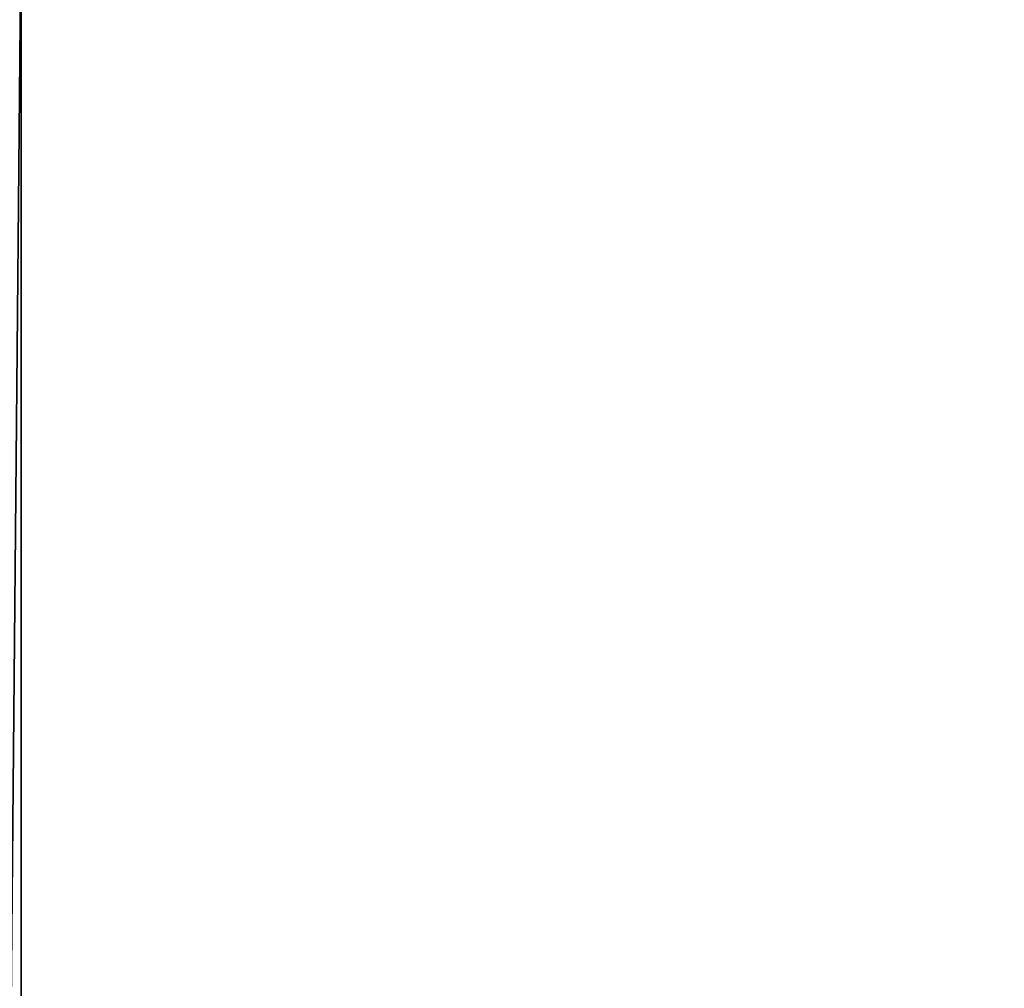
# Model space of a CAD drawing. Header units: metres. Extents: x -86 to 86, y -57 to 57.
# Tile 230 of 256: x -18.95 to -9.68, y 32.36 to 41.49. Entities that reach past the tile are written whole.
import ezdxf

# ---------------------------------------------------------------- set-up
doc = ezdxf.new("R2010")
doc.units = ezdxf.units.M
doc.layers.add('solid_125286', color=7, linetype='CONTINUOUS')

msp = doc.modelspace()

# ---------------------------------------------------------------- linework, layer by layer
at = {"layer": 'solid_125286'}
for points in [[(-19.714966, 42.561554, -2), (-18.932886, 42.5, -2), (-19.714966, -42.561554, -2)], [(37.5, -42.5, 105), (-37.5, 42.5, 105), (-37.5, -42.5, 105)], [(37.5, -42.5, 105), (37.5, 42.5, 105), (-37.5, 42.5, 105)], [(-19.714966, -42.561554, -2), (-18.932886, 42.5, -2), (-18.932886, -42.5, -2)], [(-18.932886, -42.5, -2), (-18.932886, 42.5, -2), (18.932886, 42.5, -2)], [(-18.932886, -42.5, -2), (18.932886, 42.5, -2), (18.932886, -42.5, -2)]]:
    msp.add_3dface(points, dxfattribs=at)

doc.saveas('drawing.dxf')
